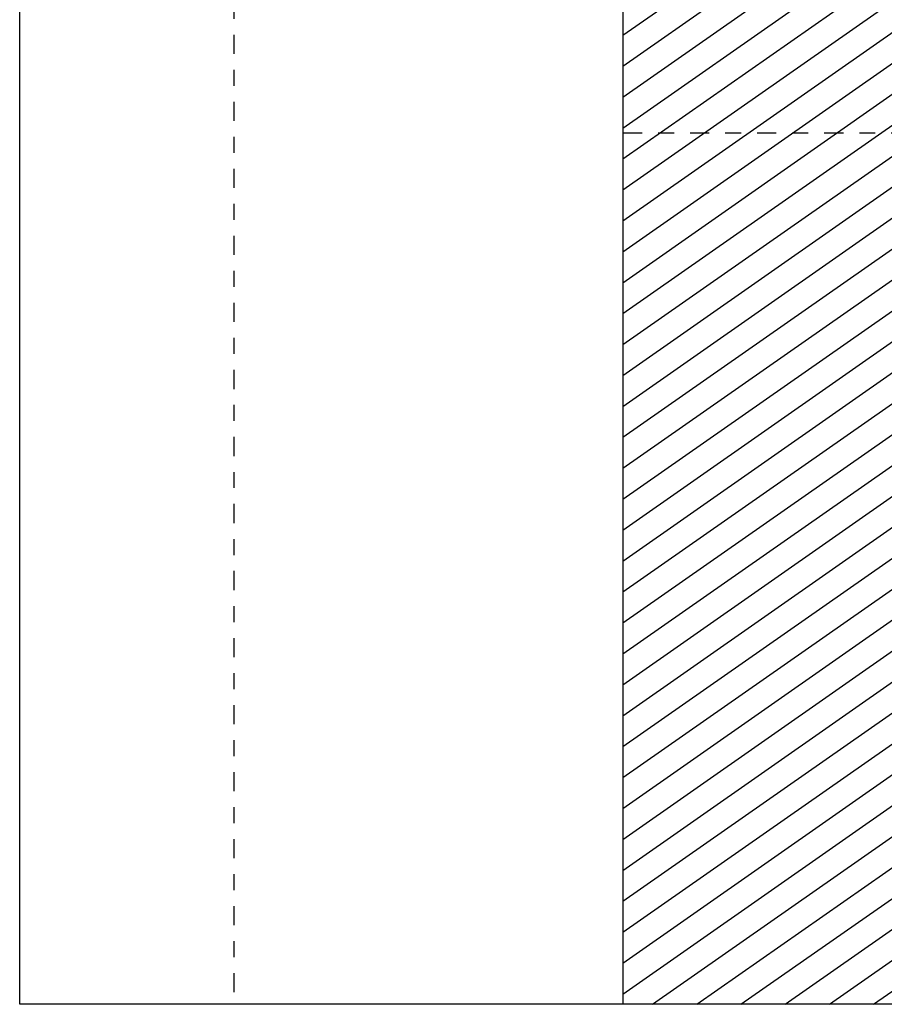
# Model space of a CAD drawing. Header units: millimetres. Extents: x 4617 to 4884, y 1258 to 1784.
# Tile 64 of 168: x 4716.89 to 4722.31, y 1261.17 to 1267.34. Entities that reach past the tile are written whole.
import ezdxf

# ---------------------------------------------------------------- set-up
doc = ezdxf.new("R2010")
doc.units = ezdxf.units.MM
doc.header["$LTSCALE"] = 0.4
doc.linetypes.add('DASHDOT', pattern=[1, 0.5, -0.25, 0, -0.25])
for name, color, linetype in [('200', 6, 'Continuous'), ('A MURO', 1, 'Continuous'), ('A VEGETACIÓN', 253, 'Continuous')]:
    doc.layers.add(name, color=color, linetype=linetype)

msp = doc.modelspace()

# ---------------------------------------------------------------- hatches: boundary and pattern name
at = {"layer": 'A VEGETACIÓN'}
h = msp.add_hatch(dxfattribs=at)
h.set_pattern_fill('LINE', color=253, scale=0.05, angle=-55, double=1)
h.set_pattern_definition([(215, (268.31774, 1219.23631), (0.091055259, -0.130040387), [])])
edge = h.paths.add_edge_path()
edge.add_spline(control_points=[(4722.6226, 1311.6627), (4722.4961, 1312.1497), (4722.2671, 1313.0317), (4721.8151, 1314.2914), (4722.8083, 1316.6149), (4722.9997, 1318.6333), (4723.1329, 1320.037)], knot_values=[0, 0, 0, 0, 1.503814, 2.722886, 4.072682, 7.155394, 7.155394, 7.155394, 7.155394], degree=3, periodic=0)
edge.add_line((4723.1329, 1320.037), (4723.1329, 1320.8167))
edge.add_line((4723.1329, 1320.8167), (4723.1368, 1321.5095))
edge.add_arc((4554.2241, 1326.0277), 168.9731, 358.467786, 360.860032)
edge.add_line((4723.1782, 1328.5639), (4720.6716, 1328.5641))
edge.add_line((4720.6716, 1328.5641), (4720.6694, 1261.1689))
edge.add_line((4720.6694, 1261.1689), (4722.1529, 1261.1689))
edge.add_line((4722.1529, 1261.1689), (4722.6418, 1261.1689))
edge.add_line((4722.6418, 1261.1689), (4722.6403, 1262.9725))
edge.add_line((4722.6403, 1262.9725), (4722.6313, 1263.1992))
edge.add_line((4722.6313, 1263.1992), (4722.6313, 1263.5427))
edge.add_line((4722.6313, 1263.5427), (4722.6104, 1264.2137))
edge.add_line((4722.6104, 1264.2137), (4722.6382, 1264.5055))
edge.add_line((4722.6382, 1264.5055), (4722.5914, 1264.8653))
edge.add_line((4722.5914, 1264.8653), (4722.6122, 1265.3643))
edge.add_line((4722.6122, 1265.3643), (4722.6313, 1265.9318))
edge.add_line((4722.6313, 1265.9318), (4722.6313, 1266.2902))
edge.add_line((4722.6313, 1266.2902), (4722.5783, 1266.5529))
edge.add_line((4722.5783, 1266.5529), (4722.422, 1266.5529))
edge.add_line((4722.422, 1266.5529), (4722.422, 1266.7529))
edge.add_line((4722.422, 1266.7529), (4722.4629, 1269.8119))
edge.add_line((4722.4629, 1269.8119), (4722.5629, 1269.8119))
edge.add_line((4722.5629, 1269.8119), (4724.1347, 1269.8119))
edge.add_line((4724.1347, 1269.8119), (4724.1347, 1303.8227))
edge.add_line((4724.1347, 1303.8227), (4724.0313, 1303.8227))
edge.add_line((4724.0313, 1303.8227), (4724.0063, 1306.775))
edge.add_line((4724.0063, 1306.775), (4723.8063, 1306.775))
edge.add_line((4723.8063, 1306.775), (4723.8063, 1306.925))
edge.add_line((4723.8063, 1306.925), (4724.1028, 1306.925))
edge.add_line((4724.1028, 1306.925), (4724.0649, 1309.705))
edge.add_line((4724.0649, 1309.705), (4722.5129, 1309.705))
edge.add_line((4722.5129, 1309.705), (4722.4129, 1309.705))
edge.add_line((4722.4129, 1309.705), (4722.4129, 1311.4257))
edge.add_line((4722.4129, 1311.4257), (4722.372, 1311.4257))
edge.add_line((4722.372, 1311.4257), (4722.372, 1311.6257))
edge.add_line((4722.372, 1311.6257), (4722.6322, 1311.6257))

# ---------------------------------------------------------------- linework, layer by layer
at = {"layer": '200', "color": 2, "linetype": 'DASHDOT', "ltscale": 0.6}
msp.add_line((4720.6696, 1266.6289, -0.5), (4730.9099, 1266.6289, -0.5), dxfattribs=at)
msp.add_lwpolyline([(4718.2329, 1328.5639), (4718.2329, 1261.1689)], dxfattribs=at)
at = {"layer": 'A MURO'}
msp.add_line((4720.6716, 1328.5641), (4720.6694, 1261.1689), dxfattribs=at)
msp.add_lwpolyline([(4731.7908, 1328.5639), (4731.9745, 1261.1689), (4716.8923, 1261.1689), (4716.8923, 1328.5639)], close=True, dxfattribs=at)
msp.add_lwpolyline([(4724.1965, 1261.1689), (4722.1529, 1261.1689), (4720.6694, 1261.1689)], dxfattribs=at)

doc.saveas('drawing.dxf')
